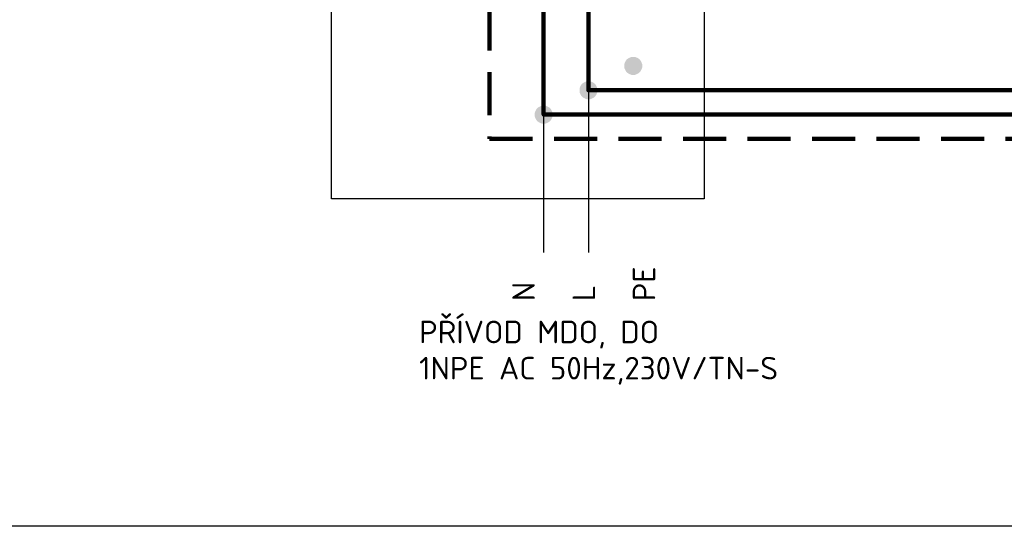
# Model space of a CAD drawing. Extents: x 171565 to 840288, y -737149 to -289557.
# Tile 2 of 59: x 417780 to 423505, y -388446 to -385501. Entities that reach past the tile are written whole.
import ezdxf

# ---------------------------------------------------------------- set-up
doc = ezdxf.new("R2010")
doc.units = 0
doc.header["$MEASUREMENT"] = 0
doc.linetypes.add('DASHDOT', pattern=[1, 0.5, -0.25, 0, -0.25])
doc.linetypes.add('DASHED2', pattern=[0.375, 0.25, -0.125])
doc.layers.add('H', color=7, linetype='Continuous', lineweight=100)
doc.layers.add('P', color=250, linetype='Continuous', lineweight=100)
doc.styles.add('ad_popis', font='isocpeur.ttf')

msp = doc.modelspace()

# ---------------------------------------------------------------- hatches: boundary and pattern name
at = {"layer": 'H', "linetype": 'DASHDOT'}
for points in [[(421347.7, -385717.5), (421358.1, -385717.5), (421368.5, -385721.6), (421376.8, -385725.8), (421385.2, -385732), (421391.4, -385740.4), (421395.6, -385748.7), (421399.7, -385759.1), (421399.7, -385769.5), (421399.7, -385780), (421395.6, -385790.4), (421391.4, -385798.7), (421385.2, -385807), (421376.8, -385813.3), (421368.5, -385817.5), (421358.1, -385821.6), (421347.7, -385821.6), (421337.2, -385821.6), (421326.8, -385817.5), (421318.5, -385813.3), (421310.2, -385807), (421303.9, -385798.7), (421299.7, -385790.4), (421295.6, -385780), (421295.6, -385769.5), (421295.6, -385759.1), (421299.7, -385748.7), (421303.9, -385740.4), (421310.2, -385732), (421318.5, -385725.8), (421326.8, -385721.6), (421337.2, -385717.5)], [(421087.2, -385859.1), (421097.7, -385859.1), (421108.1, -385863.3), (421116.4, -385867.5), (421124.7, -385873.7), (421131, -385882), (421135.2, -385890.4), (421139.3, -385900.8), (421139.3, -385911.2), (421139.3, -385921.6), (421135.2, -385932), (421131, -385940.4), (421124.7, -385948.7), (421116.4, -385955), (421108.1, -385959.1), (421097.7, -385963.3), (421087.2, -385963.3), (421076.8, -385963.3), (421066.4, -385959.1), (421058.1, -385955), (421049.7, -385948.7), (421043.5, -385940.4), (421039.3, -385932), (421035.2, -385921.6), (421035.2, -385911.2), (421035.2, -385900.8), (421039.3, -385890.4), (421043.5, -385882), (421049.7, -385873.7), (421058.1, -385867.5), (421066.4, -385863.3), (421076.8, -385859.1)], [(420826.8, -386000.8), (420837.2, -386000.8), (420847.7, -386005), (420856, -386009.1), (420864.3, -386015.4), (420870.6, -386023.7), (420874.7, -386032), (420878.9, -386042.5), (420878.9, -386052.9), (420878.9, -386063.3), (420874.7, -386073.7), (420870.6, -386082), (420864.3, -386090.4), (420856, -386096.6), (420847.7, -386100.8), (420837.2, -386105), (420826.8, -386105), (420816.4, -386105), (420806, -386100.8), (420797.7, -386096.6), (420789.3, -386090.4), (420783.1, -386082), (420778.9, -386073.7), (420774.7, -386063.3), (420774.7, -386052.9), (420774.7, -386042.5), (420778.9, -386032), (420783.1, -386023.7), (420789.3, -386015.4), (420797.7, -386009.1), (420806, -386005), (420816.4, -386000.8)]]:
    msp.add_hatch(color=0, dxfattribs=at).paths.add_polyline_path(points)

# ---------------------------------------------------------------- linework, layer by layer
at = {"ltscale": 200}
for p, q in [((421087.2, -385911.2, 900), (421087.2, -386854.8, 900)), ((420826.8, -386052.9, 900), (420826.8, -386854.8, 900))]:
    msp.add_line(p, q, dxfattribs=at)
at = {"elevation": 900}
msp.add_lwpolyline([(401797.1, -388446.4), (401797.1, -356946.4), (446347.1, -356946.4), (446347.1, -388446.4)], close=True, dxfattribs=at)
at = {"ltscale": 200, "elevation": 900}
msp.add_lwpolyline([(419593, -381707), (421759.3, -381707), (421759.3, -386543.3), (419593, -386543.3)], close=True, dxfattribs=at)
at = {"layer": 'P', "color": 0, "linetype": 'Continuous', "elevation": 900}
for points in [[(420826.8, -385430.4), (420826.8, -386052.9), (424412.8, -386052.9), (424412.8, -382124.1)], [(421087.2, -385430.4), (421087.2, -385911.2), (424762.8, -385911.2), (424762.8, -382124.1)]]:
    msp.add_lwpolyline(points, dxfattribs=at)
at = {"layer": 'P', "color": 0, "linetype": 'DASHED2', "ltscale": 1000, "elevation": 900}
msp.add_lwpolyline([(420512.2, -385430.4), (420512.2, -386194.5), (423712.8, -386194.5), (423712.8, -383363.7), (425610.7, -383363.7)], dxfattribs=at)

# ---------------------------------------------------------------- texts
at = {"style": 'ad_popis'}
for s, height, p in [('PE', 131.25, (421476, -387137.9, 900)), ('N', 131.2, (420776, -387137.9, 900)), ('L', 131.2, (421126, -387137.9, 900))]:
    msp.add_text(s, height=height, rotation=90, dxfattribs=at).set_placement(p)
for s, p in [('PŘÍVOD MDO, DO', (420102.7, -387382.2, 900)), ('1NPE AC 50Hz,230V/TN-S', (420102.7, -387592.6, 900))]:
    msp.add_text(s, height=131.25, dxfattribs=at).set_placement(p)

doc.saveas('drawing.dxf')
